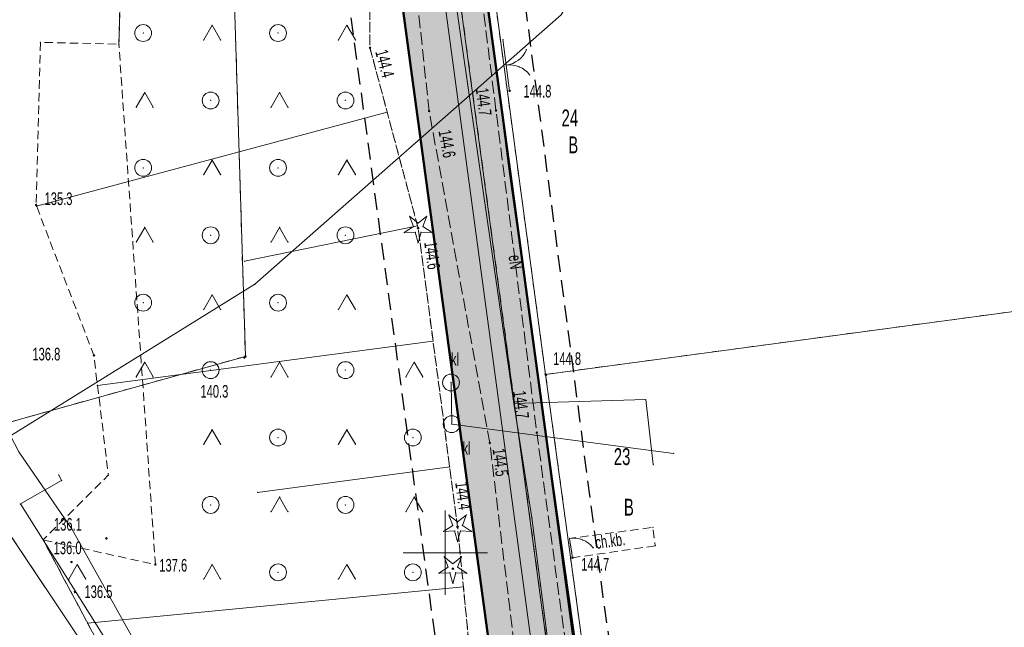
# Model space of a CAD drawing. Extents: x 6456700 to 6518119, y 5963420 to 5980059.
# Tile 231 of 256: x 6512444 to 6512502, y 5966445 to 5966481. Entities that reach past the tile are written whole.
import ezdxf
from ezdxf.enums import TextEntityAlignment as Align

# ---------------------------------------------------------------- set-up
doc = ezdxf.new("R2010")
doc.units = 0
doc.header["$MEASUREMENT"] = 0
for name, pattern in [('L_0_03', [1, 0.5, -0.5]), ('L_0_04', [1.5, 1, -0.5]), ('L_0_52', [1, 0.75, -0.25]), ('L_0_5A', [0.75, 0.5, -0.25])]:
    doc.linetypes.add(name, pattern=pattern)
doc.layers.get('0').update_dxf_attribs({"color": 2, "linetype": 'CONTINUOUS', "lineweight": 5})
for name, color, linetype, lineweight in [('000_Inne__niezydentyfikowane_', 7, 'CONTINUOUS', 18), ('18mm Kreska ciągła', 7, 'CONTINUOUS', 18), ('203_punkt_graniczny', 7, 'CONTINUOUS', 18), ('210_oznaczenie_konturu_uzytku_gruntowego', 96, 'CONTINUOUS', 18), ('211_numer_dzialki_ewidencyjnej', 7, 'CONTINUOUS', 18), ('218_kontur_uzytku_gruntowego', 96, 'L_0_03', 18), ('219_dzialka_ewidencyjna', 7, 'CONTINUOUS', 18), ('50mm Kreska ciągła', 7, 'CONTINUOUS', 50), ('9mm Kreska ciągła', 252, 'CONTINUOUS', 9), ('brama', 7, 'CONTINUOUS', 18), ('chodnik', 7, 'CONTINUOUS', 18), ('chodnik_Atr17', 7, 'CONTINUOUS', 18), ('drzewo_iglaste', 7, 'CONTINUOUS', 18), ('furtka', 7, 'CONTINUOUS', 18), ('jezdnia', 7, 'CONTINUOUS', 18), ('ogrodzenie_trwale', 7, 'CONTINUOUS', 18), ('osadnik__szambo', 7, 'CONTINUOUS', 18), ('osadnik__szambo_Atr17', 7, 'CONTINUOUS', 18), ('pikieta_naturalna', 7, 'CONTINUOUS', 18), ('pikieta_naturalna_Atr2', 7, 'CONTINUOUS', 18), ('przewod_elektroenergetyczny_podziemny', 7, 'CONTINUOUS', 18), ('przewod_elektroenergetyczny_podziemny_Atr1', 7, 'CONTINUOUS', 18), ('przewod_kanalizacyjny', 7, 'CONTINUOUS', 18), ('przewod_telekomunikacyjny_podziemny', 7, 'CONTINUOUS', 18), ('przewod_wodociagowy', 7, 'CONTINUOUS', 18), ('siatka_krzyrzy', 7, 'CONTINUOUS', 18), ('skarpa_nieumocniona', 7, 'CONTINUOUS', 18), ('teren_zalesiony', 7, 'CONTINUOUS', 18), ('Zakres', 7, 'CONTINUOUS', 18)]:
    doc.layers.add(name, color=color, linetype=linetype, lineweight=lineweight)
doc.styles.get("Standard").update_dxf_attribs({"font": 'txt', "width": 0.75})

# ---------------------------------------------------------------- blocks, each defined once
blk = doc.blocks.new('mdcp_nowa')
at = {"layer": '203_punkt_graniczny', "linetype": 'Continuous', "lineweight": 18, "true_color": 0x000000}
for points in [[(6495188.14, 5982911.605, 1), (6495188.14, 5982911.695, 1)], [(6495205.95, 5982910.535, 1), (6495205.95, 5982910.625, 1)]]:
    blk.add_hatch(color=18, dxfattribs=at).paths.add_polyline_path(points)
at = {"layer": 'drzewo_iglaste', "linetype": 'Continuous', "lineweight": 18, "true_color": 0x009900}
for points in [[(6495198.39, 5982919.21, 1), (6495198.39, 5982919.31, 1)], [(6495200.73, 5982901.48, 1), (6495200.73, 5982901.58, 1)], [(6495200.45, 5982899, 1), (6495200.45, 5982899.1, 1)]]:
    blk.add_hatch(color=94, dxfattribs=at).paths.add_polyline_path(points)
at = {"layer": 'pikieta_naturalna', "linetype": 'Continuous', "lineweight": 18, "true_color": 0x000000}
for points in [[(6495195.53, 5982929.915, 1), (6495195.53, 5982930.005, 1)], [(6495203.82, 5982927.365, 1), (6495203.82, 5982927.455, 1)], [(6495199.04, 5982926.165, 1), (6495199.04, 5982926.255, 1)], [(6495203.01, 5982926.195, 1), (6495203.01, 5982926.285, 1)], [(6495175.72, 5982920.585, 1), (6495175.72, 5982920.675, 1)], [(6495198.39, 5982919.215, 1), (6495198.39, 5982919.305, 1)], [(6495179.15, 5982911.665, 1), (6495179.15, 5982911.755, 1)], [(6495188.08, 5982911.535, 1), (6495188.08, 5982911.625, 1)], [(6495205.97, 5982910.505, 1), (6495205.97, 5982910.595, 1)], [(6495205.43, 5982907.085, 1), (6495205.43, 5982907.175, 1)], [(6495202.64, 5982906.465, 1), (6495202.64, 5982906.555, 1)], [(6495200.73, 5982901.485, 1), (6495200.73, 5982901.575, 1)], [(6495179.89, 5982900.805, 1), (6495179.89, 5982900.895, 1)], [(6495177.82, 5982899.405, 1), (6495177.82, 5982899.495, 1)], [(6495182.8, 5982899.255, 1), (6495182.8, 5982899.345, 1)], [(6495207.55, 5982899.655, 1), (6495207.55, 5982899.745, 1)], [(6495178.02, 5982897.625, 1), (6495178.02, 5982897.715, 1)]]:
    blk.add_hatch(color=18, dxfattribs=at).paths.add_polyline_path(points)
at = {"layer": '000_Inne__niezydentyfikowane_', "linetype": 'Continuous', "lineweight": 18, "flags": 128}
for points in [[(6495196.55, 5982926.14), (6495175.74, 5982920.57)], [(6495198.35, 5982919.4), (6495188.09, 5982917.29)], [(6495199.27, 5982912.56), (6495179.36, 5982909.93)], [(6495200.26, 5982905.09), (6495188.86, 5982903.58)], [(6495201.07, 5982897.98), (6495178.78, 5982895.81)]]:
    blk.add_lwpolyline(points, dxfattribs=at)
at = {"layer": '000_Inne__niezydentyfikowane_'}
for p in [(6495196.55, 5982926.14), (6495175.74, 5982920.57), (6495198.35, 5982919.4), (6495188.09, 5982917.29), (6495199.27, 5982912.56), (6495179.36, 5982909.93), (6495200.26, 5982905.09), (6495188.86, 5982903.58), (6495201.07, 5982897.98), (6495178.78, 5982895.81)]:
    blk.add_point(p, dxfattribs=at)
at = {"layer": '203_punkt_graniczny', "color": 7, "linetype": 'Continuous', "lineweight": 18}
for centre in [(6495188.14, 5982911.65), (6495205.95, 5982910.58)]:
    blk.add_circle(centre, 0.045, dxfattribs=at)
at = {"layer": '203_punkt_graniczny'}
for p in [(6495188.14, 5982911.65), (6495205.95, 5982910.58)]:
    blk.add_point(p, dxfattribs=at)
at = {"layer": '218_kontur_uzytku_gruntowego', "lineweight": 18, "flags": 128}
for points in [[(6495187.06, 5982946.56), (6495188.14, 5982911.65)], [(6495212.64, 5982845.49), (6495199.25, 5982944.91)], [(6495202.95, 5982932.81), (6495205.95, 5982910.58)], [(6495185.12, 5982884.67), (6495155.57, 5982928.91)], [(6495205.95, 5982910.58), (6495245.79, 5982915.94)], [(6495188.14, 5982911.65), (6495171.79, 5982907.09)], [(6495205.95, 5982910.58), (6495208.99, 5982888.33)]]:
    blk.add_lwpolyline(points, dxfattribs=at)
at = {"layer": '218_kontur_uzytku_gruntowego'}
for p in [(6495188.14, 5982911.65), (6495188.14, 5982911.65), (6495205.95, 5982910.58), (6495205.95, 5982910.58), (6495205.95, 5982910.58), (6495205.95, 5982910.58), (6495205.95, 5982910.58), (6495205.95, 5982910.58)]:
    blk.add_point(p, dxfattribs=at)
at = {"layer": '219_dzialka_ewidencyjna', "color": 3, "linetype": 'Continuous', "lineweight": 18, "flags": 128}
for points in [[(6495188.14, 5982911.65), (6495187.06, 5982946.56)], [(6495212.64, 5982845.49), (6495199.25, 5982944.91)], [(6495202.95, 5982932.81), (6495205.95, 5982910.58)], [(6495155.57, 5982928.91), (6495185.12, 5982884.67)], [(6495205.95, 5982910.58), (6495245.79, 5982915.94)], [(6495171.79, 5982907.09), (6495188.14, 5982911.65)], [(6495205.95, 5982910.58), (6495208.99, 5982888.33)]]:
    blk.add_lwpolyline(points, dxfattribs=at)
at = {"layer": '219_dzialka_ewidencyjna', "color": 3}
for p in [(6495188.14, 5982911.65), (6495188.14, 5982911.65), (6495205.95, 5982910.58), (6495205.95, 5982910.58), (6495205.95, 5982910.58)]:
    blk.add_point(p, dxfattribs=at)
at = {"layer": 'brama', "color": 7, "linetype": 'Continuous', "lineweight": 18, "flags": 128}
blk.add_lwpolyline([(6495203.42, 5982930.45), (6495203.82, 5982927.41)], dxfattribs=at)
at = {"layer": 'brama', "color": 7, "linetype": 'Continuous', "lineweight": 18}
for centre, start, end in [((6495203.424, 5982930.417), 277.496, 337.496), ((6495203.816, 5982927.443), 37.496, 97.496)]:
    blk.add_arc(centre, 1.5, start, end, dxfattribs=at)
at = {"layer": 'brama'}
for p in [(6495203.42, 5982930.45), (6495204.81, 5982929.843), (6495204.337, 5982929.227), (6495203.62, 5982928.93), (6495203.62, 5982928.93), (6495204.39, 5982928.829), (6495205.006, 5982928.356), (6495203.82, 5982927.41)]:
    blk.add_point(p, dxfattribs=at)
at = {"layer": 'chodnik', "color": 7, "linetype": 'L_0_5A', "lineweight": 18, "flags": 128}
blk.add_lwpolyline([(6495212.46, 5982900.41), (6495207.55, 5982899.7), (6495207.38, 5982900.85), (6495212.32, 5982901.5)], close=True, dxfattribs=at)
at = {"layer": 'chodnik'}
for p in [(6495212.32, 5982901.5), (6495207.38, 5982900.85), (6495212.46, 5982900.41), (6495207.55, 5982899.7)]:
    blk.add_point(p, dxfattribs=at)
at = {"layer": 'drzewo_iglaste', "color": 94, "linetype": 'Continuous', "lineweight": 13, "flags": 128}
for points in [[(6495198.107, 5982919.353), (6495197.878, 5982919.966)], [(6495197.878, 5982919.966), (6495198.39, 5982919.559)], [(6495198.39, 5982919.559), (6495198.902, 5982919.966)], [(6495198.902, 5982919.966), (6495198.673, 5982919.353)], [(6495197.562, 5982918.992), (6495198.107, 5982919.353)], [(6495198.673, 5982919.353), (6495199.218, 5982918.992)], [(6495198.215, 5982919.02), (6495197.562, 5982918.992)], [(6495198.39, 5982918.39), (6495198.215, 5982919.02)], [(6495198.565, 5982919.02), (6495198.39, 5982918.39)], [(6495199.218, 5982918.992), (6495198.565, 5982919.02)], [(6495200.218, 5982902.236), (6495200.73, 5982901.829)], [(6495200.447, 5982901.623), (6495200.218, 5982902.236)], [(6495200.73, 5982901.829), (6495201.242, 5982902.236)], [(6495201.242, 5982902.236), (6495201.013, 5982901.623)], [(6495199.902, 5982901.262), (6495200.447, 5982901.623)], [(6495200.555, 5982901.29), (6495199.902, 5982901.262)], [(6495200.73, 5982900.66), (6495200.555, 5982901.29)], [(6495200.905, 5982901.29), (6495200.73, 5982900.66)], [(6495201.558, 5982901.262), (6495200.905, 5982901.29)], [(6495201.013, 5982901.623), (6495201.558, 5982901.262)], [(6495199.938, 5982899.756), (6495200.45, 5982899.349)], [(6495200.167, 5982899.143), (6495199.938, 5982899.756)], [(6495200.45, 5982899.349), (6495200.962, 5982899.756)], [(6495200.962, 5982899.756), (6495200.733, 5982899.143)], [(6495199.622, 5982898.782), (6495200.167, 5982899.143)], [(6495200.275, 5982898.81), (6495199.622, 5982898.782)], [(6495200.45, 5982898.18), (6495200.275, 5982898.81)], [(6495200.625, 5982898.81), (6495200.45, 5982898.18)], [(6495201.278, 5982898.782), (6495200.625, 5982898.81)], [(6495200.733, 5982899.143), (6495201.278, 5982898.782)]]:
    blk.add_lwpolyline(points, dxfattribs=at)
at = {"layer": 'drzewo_iglaste', "color": 94, "linetype": 'Continuous', "lineweight": 18}
for centre in [(6495198.39, 5982919.26), (6495200.73, 5982901.53), (6495200.45, 5982899.05)]:
    blk.add_circle(centre, 0.05, dxfattribs=at)
at = {"layer": 'drzewo_iglaste'}
for p in [(6495197.878, 5982919.966), (6495197.878, 5982919.966), (6495198.902, 5982919.966), (6495198.902, 5982919.966), (6495198.107, 5982919.353), (6495198.107, 5982919.353), (6495198.39, 5982919.559), (6495198.39, 5982919.559), (6495198.39, 5982919.26), (6495198.673, 5982919.353), (6495198.673, 5982919.353), (6495197.562, 5982918.992), (6495197.562, 5982918.992), (6495198.215, 5982919.02), (6495198.215, 5982919.02), (6495198.565, 5982919.02), (6495198.565, 5982919.02), (6495199.218, 5982918.992), (6495199.218, 5982918.992), (6495198.39, 5982918.39), (6495198.39, 5982918.39), (6495200.218, 5982902.236), (6495200.218, 5982902.236), (6495201.242, 5982902.236), (6495201.242, 5982902.236), (6495200.73, 5982901.829), (6495200.73, 5982901.829), (6495199.902, 5982901.262), (6495199.902, 5982901.262), (6495200.447, 5982901.623), (6495200.447, 5982901.623), (6495200.555, 5982901.29), (6495200.555, 5982901.29), (6495200.73, 5982901.53), (6495200.905, 5982901.29), (6495200.905, 5982901.29), (6495201.013, 5982901.623), (6495201.013, 5982901.623), (6495201.558, 5982901.262), (6495201.558, 5982901.262), (6495200.73, 5982900.66), (6495200.73, 5982900.66), (6495199.938, 5982899.756), (6495199.938, 5982899.756), (6495200.45, 5982899.349), (6495200.45, 5982899.349), (6495200.962, 5982899.756), (6495200.962, 5982899.756), (6495199.622, 5982898.782), (6495199.622, 5982898.782), (6495200.167, 5982899.143), (6495200.167, 5982899.143), (6495200.275, 5982898.81), (6495200.275, 5982898.81), (6495200.45, 5982899.05), (6495200.625, 5982898.81), (6495200.625, 5982898.81), (6495200.733, 5982899.143), (6495200.733, 5982899.143), (6495201.278, 5982898.782), (6495201.278, 5982898.782), (6495200.45, 5982898.18), (6495200.45, 5982898.18)]:
    blk.add_point(p, dxfattribs=at)
at = {"layer": 'furtka', "color": 7, "linetype": 'Continuous', "lineweight": 18, "flags": 128}
blk.add_lwpolyline([(6495207.38, 5982900.85), (6495207.55, 5982899.7)], dxfattribs=at)
at = {"layer": 'furtka', "color": 7, "linetype": 'Continuous', "lineweight": 18}
blk.add_arc((6495207.6, 5982899.366), 1.5, 38.409, 98.409, dxfattribs=at)
at = {"layer": 'furtka'}
for p in [(6495207.38, 5982900.85), (6495207.381, 5982900.85), (6495208.152, 5982900.761), (6495208.776, 5982900.298), (6495207.55, 5982899.7)]:
    blk.add_point(p, dxfattribs=at)
at = {"layer": 'jezdnia', "color": 7, "linetype": 'L_0_52', "lineweight": 18, "flags": 128}
blk.add_lwpolyline([(6495195.83, 5982978.97), (6495200.77, 5982990.52), (6495203.76, 5983005.28), (6495200.35, 5983025.82), (6495193.24, 5983036.29), (6495189.14, 5983049.6), (6495185.12, 5983067.8), (6495183.17, 5983077.08), (6495178.19, 5983089.73), (6495174.64, 5983098.86), (6495168.43, 5983115.09), (6495161.55, 5983133.83), (6495154.76, 5983147.58), (6495144.33, 5983166.27), (6495135.54, 5983182.13), (6495131.43, 5983212.99), (6495131.68, 5983233.26), (6495131.46, 5983243.99), (6495128.32, 5983280.81), (6495127.29, 5983298.52), (6495124.19, 5983336.19), (6495123.5, 5983344), (6495121.28, 5983367.92), (6495119.64, 5983396.13), (6495116.73, 5983412.76), (6495117.19, 5983441.35), (6495116.43, 5983457.42), (6495115.48, 5983476.53), (6495115.11, 5983482.62), (6495112.3, 5983484.4), (6495091.45, 5983481.81), (6495091.37, 5983484.19), (6495109.96, 5983486.92), (6495113.25, 5983490.41), (6495113.24, 5983503.43), (6495112.69, 5983521.82), (6495113.13, 5983545.8), (6495113.51, 5983566.95), (6495116.02, 5983585), (6495118.4, 5983609.28), (6495123.42, 5983650.06), (6495131.2, 5983686.54), (6495140.07, 5983719.72), (6495146.41, 5983753.33), (6495149.05, 5983763.24), (6495154.18, 5983776.85), (6495160.67, 5983784.68), (6495175.29, 5983798.4), (6495197.26, 5983816.17), (6495217.4, 5983831.86), (6495238.65, 5983846.53), (6495263.72, 5983869.02), (6495276.39, 5983884.8), (6495285.32, 5983901), (6495289.2, 5983910.41), (6495292.89, 5983924.2), (6495294.78, 5983930.12), (6495299.2, 5983944.93), (6495304.61, 5983964.52), (6495307.5, 5983979.46), (6495307.59, 5983992.22), (6495306.46, 5984009.09), (6495305.69, 5984028.3), (6495305.67, 5984038.17), (6495300.99, 5984057.07), (6495297.28, 5984082.3), (6495291.79, 5984107.54), (6495288.36, 5984130.45), (6495280.64, 5984151.56), (6495274.64, 5984171.22), (6495270.98, 5984181.26), (6495273.99, 5984181.03), (6495276.87, 5984171.8), (6495283.5, 5984152.14), (6495291.35, 5984131.82), (6495294.78, 5984110.77), (6495299.68, 5984081.31), (6495303.27, 5984060.79), (6495332.62, 5984062.58), (6495350.78, 5984065.69), (6495352.73, 5984070.57), (6495357.63, 5984062.1), (6495352.37, 5984062.87), (6495334.16, 5984059.86), (6495303.89, 5984056.79), (6495307.64, 5984045.46), (6495309.06, 5984037.47), (6495310.62, 5984029.01), (6495312.95, 5983997.49), (6495310.44, 5983991.82), (6495310.09, 5983979.31), (6495307.08, 5983963.82), (6495301.68, 5983944.67), (6495295.97, 5983923.79), (6495292.77, 5983913.71), (6495290.13, 5983906.38), (6495284.32, 5983893.37), (6495278.05, 5983883.04), (6495264.46, 5983865.44), (6495239.09, 5983842.69), (6495219.23, 5983829.73), (6495216.93, 5983819.97), (6495223.58, 5983813.84), (6495228.16, 5983809.41), (6495224.21, 5983807.55), (6495214.94, 5983813.05), (6495207.87, 5983817.5), (6495201.24, 5983815.27), (6495178.34, 5983796.41), (6495165.6, 5983786.15), (6495159.73, 5983777.73), (6495154.77, 5983771.17), (6495151.16, 5983759.97), (6495150.26, 5983749.93), (6495142.6, 5983719.51), (6495134.42, 5983684.95), (6495127.4, 5983650.76), (6495120.08, 5983602.2), (6495117.42, 5983578.29), (6495115.94, 5983567.9), (6495115.38, 5983544.13), (6495115.07, 5983520.98), (6495115.65, 5983504.52), (6495116.24, 5983490.91), (6495120.25, 5983487.29), (6495126.33, 5983487.84), (6495143.65, 5983489.58), (6495144.46, 5983486.94), (6495127.88, 5983485.15), (6495121.64, 5983482.36), (6495118.37, 5983476.22), (6495119.55, 5983458.22), (6495119.45, 5983441.1), (6495120.18, 5983413.18), (6495121.99, 5983405.13), (6495126.07, 5983403.29), (6495130.48, 5983403.23), (6495129.73, 5983399.77), (6495124.35, 5983396.96), (6495123.73, 5983368.04), (6495126.63, 5983336.2), (6495129.59, 5983298.85), (6495131.1, 5983280.79), (6495133, 5983262.8), (6495134.25, 5983243.51), (6495134.8, 5983233.03), (6495133.67, 5983213.6), (6495138.07, 5983181.73), (6495146.27, 5983167.62), (6495157.18, 5983147.99), (6495163.68, 5983134.39), (6495170.96, 5983115.51), (6495175.46, 5983104.48), (6495181.17, 5983100.74), (6495199.93, 5983101.55), (6495199.17, 5983099.07), (6495182.34, 5983097.53), (6495180.35, 5983094.32), (6495185.39, 5983081.2), (6495192.07, 5983052.44), (6495195.58, 5983038.04), (6495198.53, 5983033.23), (6495203.76, 5983025.83), (6495206.13, 5983003.89), (6495202.54, 5982989.27), (6495201.18, 5982984.38), (6495199.22, 5982977.33), (6495199.31, 5982965.37), (6495200.17, 5982948.62), (6495203.01, 5982926.24), (6495205.43, 5982907.13), (6495210.02, 5982873.53), (6495214.31, 5982847.66), (6495217.75, 5982836.69), (6495222.16, 5982822), (6495228.36, 5982806.97), (6495230.37, 5982804.25), (6495235.28, 5982800.03), (6495240.12, 5982797.03), (6495226.36, 5982801.25), (6495225.42, 5982799.59), (6495224.16, 5982791.52), (6495222.71, 5982778.54), (6495222.21, 5982760.62), (6495221.26, 5982748.78), (6495217.72, 5982722.5), (6495220.89, 5982699.43), (6495222.63, 5982688.01), (6495226.82, 5982681.43), (6495232.44, 5982678.09), (6495238.57, 5982677.74), (6495238.58, 5982674.2), (6495234.94, 5982674.18), (6495222.7, 5982675.95), (6495211.13, 5982675.67), (6495203.44, 5982672.24), (6495190.56, 5982660.85), (6495183.64, 5982651.87), (6495180.18, 5982645.51), (6495176.56, 5982638.14), (6495173.06, 5982629.9), (6495169.79, 5982622.28), (6495168.95, 5982621.1), (6495167.1, 5982622.09), (6495169.54, 5982629.99), (6495175.88, 5982643.52), (6495181.21, 5982652.88), (6495188.25, 5982661.9), (6495200.25, 5982673.34), (6495211.64, 5982680.53), (6495218.14, 5982692.06), (6495218.39, 5982699.72), (6495215.1, 5982723.62), (6495216.08, 5982729.8), (6495218.41, 5982743.49), (6495220.09, 5982761.04), (6495220.41, 5982779.3), (6495221.74, 5982791.03), (6495222.5, 5982799.07), (6495220.92, 5982803.86), (6495210.51, 5982812.59), (6495206.38, 5982817.94), (6495202.5, 5982823.86), (6495197.41, 5982834.99), (6495191.07, 5982840.79), (6495178.96, 5982851.25), (6495180.72, 5982852.83), (6495192.33, 5982842.82), (6495193.9, 5982841.49), (6495196.29, 5982839.47), (6495200.7, 5982838.43), (6495206.86, 5982825.62), (6495210.11, 5982820.87), (6495214.26, 5982814.71), (6495221.36, 5982809.09), (6495224.36, 5982806.84), (6495223.38, 5982810.9), (6495218.5, 5982823.84), (6495214.57, 5982836.22), (6495211.53, 5982847.15), (6495206.8, 5982872.08), (6495202.64, 5982906.51), (6495199.04, 5982926.21), (6495196.67, 5982948.55), (6495195.68, 5982964.58)], close=True, dxfattribs=at)
at = {"layer": 'jezdnia'}
for p in [(6495199.04, 5982926.21), (6495203.01, 5982926.24), (6495205.43, 5982907.13), (6495202.64, 5982906.51)]:
    blk.add_point(p, dxfattribs=at)
at = {"layer": 'ogrodzenie_trwale'}
for p in [(6495203.42, 5982930.45), (6495203.82, 5982927.41), (6495205.97, 5982910.55), (6495205.97, 5982910.55), (6495207.38, 5982900.85), (6495207.55, 5982899.7)]:
    blk.add_point(p, dxfattribs=at)
at = {"layer": 'osadnik__szambo', "color": 34, "linetype": 'Continuous', "lineweight": 18}
for centre in [(6495200.34, 5982910.1), (6495200.38, 5982907.63)]:
    blk.add_circle(centre, 0.5, dxfattribs=at)
at = {"layer": 'osadnik__szambo'}
for p in [(6495200.34, 5982910.1), (6495200.38, 5982907.63)]:
    blk.add_point(p, dxfattribs=at)
at = {"layer": 'pikieta_naturalna', "color": 7, "linetype": 'Continuous', "lineweight": 18}
for centre in [(6495195.53, 5982929.96), (6495203.82, 5982927.41), (6495199.04, 5982926.21), (6495203.01, 5982926.24), (6495175.72, 5982920.63), (6495198.39, 5982919.26), (6495179.15, 5982911.71), (6495188.08, 5982911.58), (6495205.97, 5982910.55), (6495205.43, 5982907.13), (6495202.64, 5982906.51), (6495200.73, 5982901.53), (6495179.89, 5982900.85), (6495177.82, 5982899.45), (6495182.8, 5982899.3), (6495207.55, 5982899.7), (6495178.02, 5982897.67)]:
    blk.add_circle(centre, 0.045, dxfattribs=at)
at = {"layer": 'pikieta_naturalna'}
for p in [(6495195.53, 5982929.96), (6495203.82, 5982927.41), (6495199.04, 5982926.21), (6495203.01, 5982926.24), (6495175.72, 5982920.63), (6495198.39, 5982919.26), (6495179.15, 5982911.71), (6495188.08, 5982911.58), (6495205.97, 5982910.55), (6495205.43, 5982907.13), (6495202.64, 5982906.51), (6495200.73, 5982901.53), (6495179.89, 5982900.85), (6495177.82, 5982899.45), (6495207.55, 5982899.7), (6495182.8, 5982899.3), (6495178.02, 5982897.67)]:
    blk.add_point(p, dxfattribs=at)
at = {"layer": 'przewod_elektroenergetyczny_podziemny', "color": 1, "linetype": 'Continuous', "lineweight": 18, "flags": 128}
for points in [[(6495203.56, 5982884.85), (6495208.65, 5982888.13), (6495203.82, 5982922.48), (6495201.14, 5982943.1)], [(6495211.15, 5982939.2), (6495206.88, 5982931.92), (6495188.7, 5982915.93), (6495167.93, 5982903.05)]]:
    blk.add_lwpolyline(points, dxfattribs=at)
at = {"layer": 'przewod_elektroenergetyczny_podziemny'}
for p in [(6495203.82, 5982922.48), (6495188.7, 5982915.93)]:
    blk.add_point(p, dxfattribs=at)
at = {"layer": 'przewod_kanalizacyjny', "color": 34, "linetype": 'Continuous', "lineweight": 18, "flags": 128}
for points in [[(6495200.34, 5982910.1), (6495200.38, 5982907.63), (6495213.55, 5982905.89)], [(6495218.25, 5982812.87), (6495202.85, 5982833.36), (6495189.48, 5982881.05), (6495181.35, 5982892.47), (6495174.79, 5982902.9), (6495177.23, 5982904.28), (6495177.06, 5982904.62)]]:
    blk.add_lwpolyline(points, dxfattribs=at)
at = {"layer": 'przewod_kanalizacyjny'}
for p in [(6495200.34, 5982910.1), (6495200.38, 5982907.63), (6495213.55, 5982905.89), (6495177.06, 5982904.62), (6495177.23, 5982904.28), (6495174.79, 5982902.9)]:
    blk.add_point(p, dxfattribs=at)
at = {"layer": 'przewod_telekomunikacyjny_podziemny', "color": 30, "linetype": 'Continuous', "lineweight": 18, "flags": 128}
for points in [[(6495207.3, 5982942.09), (6495201.69, 5982938.91), (6495200.16, 5982935.95), (6495204.07, 5982908.86), (6495205.14, 5982902.07), (6495207.9, 5982880.71), (6495210.95, 5982857.53), (6495212.87, 5982847.53), (6495218.63, 5982828.31), (6495225.77, 5982809.32), (6495232.28, 5982798.81)], [(6495204.07, 5982908.86), (6495211.9, 5982909.09), (6495212.34, 5982905.23)]]:
    blk.add_lwpolyline(points, dxfattribs=at)
at = {"layer": 'przewod_telekomunikacyjny_podziemny'}
for p in [(6495204.07, 5982908.86), (6495204.07, 5982908.86), (6495211.9, 5982909.09), (6495212.34, 5982905.23), (6495205.14, 5982902.07)]:
    blk.add_point(p, dxfattribs=at)
at = {"layer": 'przewod_wodociagowy', "color": 5, "linetype": 'Continuous', "lineweight": 18, "flags": 128}
blk.add_lwpolyline([(6495173.9, 5982907.55), (6495174.02, 5982907.3), (6495174.43, 5982906.49), (6495174.7, 5982905.99), (6495177.85, 5982901.38), (6495181.96, 5982894.03), (6495190.94, 5982881.04), (6495201.92, 5982841.65), (6495204.3, 5982833.94), (6495217.34, 5982813.54)], dxfattribs=at)
at = {"layer": 'przewod_wodociagowy'}
blk.add_point((6495177.85, 5982901.38), dxfattribs=at)
at = {"layer": 'siatka_krzyrzy', "linetype": 'Continuous', "lineweight": 18, "flags": 128}
for points in [[(6495200, 5982897.5), (6495200, 5982902.5)], [(6495197.5, 5982900), (6495202.5, 5982900)]]:
    blk.add_lwpolyline(points, dxfattribs=at)
at = {"layer": 'skarpa_nieumocniona', "color": 7, "linetype": 'L_0_5A', "lineweight": 18, "flags": 128}
blk.add_lwpolyline([(6495217.65, 5982814.39), (6495212.8, 5982822.34), (6495206.86, 5982825.62), (6495200.7, 5982838.43), (6495195.46, 5982859.44), (6495192.63, 5982871.32), (6495188.85, 5982881.97), (6495183.52, 5982886.94), (6495176.14, 5982900.76), (6495180, 5982904.6), (6495179.15, 5982911.71), (6495175.72, 5982920.63), (6495175.98, 5982930.29), (6495180.63, 5982930.17), (6495180.83, 5982936.86), (6495177.45, 5982936.98), (6495177.48, 5982938.07), (6495176.61, 5982948.59), (6495174.13, 5982984.91), (6495177.26, 5983009.97), (6495168.41, 5983061.47), (6495162.99, 5983082.43), (6495163.97, 5983097.34), (6495159.47, 5983111.58), (6495154.72, 5983137.09), (6495143.3, 5983161.31), (6495133.93, 5983178.05), (6495127.78, 5983190.6), (6495121.74, 5983201), (6495109.97, 5983223.74), (6495115.06, 5983236.61), (6495123.33, 5983219.43), (6495128.48, 5983200.73), (6495134.02, 5983183.5), (6495140.69, 5983170.38), (6495148.28, 5983157.89), (6495159.34, 5983136.7), (6495163.67, 5983127.48), (6495166.42, 5983114.5), (6495172.48, 5983096.4), (6495178.19, 5983089.73), (6495183.17, 5983077.08), (6495185.12, 5983067.8), (6495189.14, 5983049.6), (6495193.24, 5983036.29), (6495194.86, 5983019.23), (6495194.22, 5983005.35), (6495194.46, 5982985.14), (6495193.02, 5982977.78), (6495193.03, 5982974.24), (6495193.09, 5982968.66), (6495193.64, 5982959.29), (6495195.49, 5982946.34), (6495195.53, 5982929.96), (6495198.39, 5982919.26), (6495200.73, 5982901.53), (6495201.7, 5982891.53), (6495206.08, 5982861.3), (6495209.07, 5982851.75), (6495212.1, 5982842.39), (6495218.5, 5982823.84), (6495223.38, 5982810.9), (6495221.36, 5982809.09)], close=True, dxfattribs=at)
at = {"layer": 'skarpa_nieumocniona'}
for p in [(6495175.98, 5982930.29), (6495175.98, 5982930.29), (6495180.63, 5982930.17), (6495180.63, 5982930.17), (6495195.53, 5982929.96), (6495195.53, 5982929.96), (6495175.72, 5982920.63), (6495175.72, 5982920.63), (6495198.39, 5982919.26), (6495198.39, 5982919.26), (6495179.15, 5982911.71), (6495179.15, 5982911.71), (6495180, 5982904.6), (6495180, 5982904.6), (6495200.73, 5982901.53), (6495200.73, 5982901.53), (6495176.14, 5982900.76), (6495176.14, 5982900.76)]:
    blk.add_point(p, dxfattribs=at)
at = {"layer": 'teren_zalesiony', "color": 7, "linetype": 'L_0_5A', "lineweight": 18, "flags": 128}
blk.add_lwpolyline([(6495177.26, 5983009.97), (6495168.41, 5983061.47), (6495162.99, 5983082.43), (6495163.97, 5983097.34), (6495172.48, 5983096.4), (6495178.19, 5983089.73), (6495183.17, 5983077.08), (6495185.12, 5983067.8), (6495189.14, 5983049.6), (6495193.24, 5983036.29), (6495194.86, 5983019.23), (6495194.22, 5983005.35), (6495194.46, 5982985.14), (6495193.02, 5982977.78), (6495193.03, 5982974.24), (6495193.09, 5982968.66), (6495193.64, 5982959.29), (6495195.49, 5982946.34), (6495195.53, 5982929.96), (6495198.39, 5982919.26), (6495200.73, 5982901.53), (6495201.7, 5982891.53), (6495206.08, 5982861.3), (6495209.07, 5982851.75), (6495195.46, 5982859.44), (6495192.63, 5982871.32), (6495188.85, 5982881.97), (6495183.52, 5982886.94), (6495176.14, 5982900.76), (6495182.8, 5982899.3), (6495180.63, 5982930.17), (6495180.83, 5982936.86), (6495174.13, 5982984.91)], close=True, dxfattribs=at)
at = {"layer": 'teren_zalesiony', "color": 7, "linetype": 'Continuous', "lineweight": 18, "flags": 128}
for points in [[(6495185.663, 5982930.433), (6495186.163, 5982931.299)], [(6495186.163, 5982931.299), (6495186.663, 5982930.433)], [(6495193.663, 5982930.433), (6495194.163, 5982931.299)], [(6495194.163, 5982931.299), (6495194.663, 5982930.433)], [(6495181.663, 5982926.433), (6495182.163, 5982927.299)], [(6495182.163, 5982927.299), (6495182.663, 5982926.433)], [(6495189.663, 5982926.433), (6495190.163, 5982927.299)], [(6495190.163, 5982927.299), (6495190.663, 5982926.433)], [(6495185.663, 5982922.433), (6495186.163, 5982923.299)], [(6495186.163, 5982923.299), (6495186.663, 5982922.433)], [(6495193.663, 5982922.433), (6495194.163, 5982923.299)], [(6495194.163, 5982923.299), (6495194.663, 5982922.433)], [(6495181.663, 5982918.433), (6495182.163, 5982919.299)], [(6495182.163, 5982919.299), (6495182.663, 5982918.433)], [(6495189.663, 5982918.433), (6495190.163, 5982919.299)], [(6495190.163, 5982919.299), (6495190.663, 5982918.433)], [(6495185.663, 5982914.433), (6495186.163, 5982915.299)], [(6495186.163, 5982915.299), (6495186.663, 5982914.433)], [(6495193.663, 5982914.433), (6495194.163, 5982915.299)], [(6495194.163, 5982915.299), (6495194.663, 5982914.433)], [(6495181.663, 5982910.433), (6495182.163, 5982911.299)], [(6495182.163, 5982911.299), (6495182.663, 5982910.433)], [(6495189.663, 5982910.433), (6495190.163, 5982911.299)], [(6495190.163, 5982911.299), (6495190.663, 5982910.433)], [(6495197.663, 5982910.433), (6495198.163, 5982911.299)], [(6495198.163, 5982911.299), (6495198.663, 5982910.433)], [(6495185.663, 5982906.433), (6495186.163, 5982907.299)], [(6495186.163, 5982907.299), (6495186.663, 5982906.433)], [(6495193.663, 5982906.433), (6495194.163, 5982907.299)], [(6495194.163, 5982907.299), (6495194.663, 5982906.433)], [(6495189.663, 5982902.433), (6495190.163, 5982903.299)], [(6495190.163, 5982903.299), (6495190.663, 5982902.433)], [(6495197.663, 5982902.433), (6495198.163, 5982903.299)], [(6495198.163, 5982903.299), (6495198.663, 5982902.433)], [(6495177.663, 5982898.433), (6495178.163, 5982899.299)], [(6495178.163, 5982899.299), (6495178.663, 5982898.433)], [(6495185.663, 5982898.433), (6495186.163, 5982899.299)], [(6495186.163, 5982899.299), (6495186.663, 5982898.433)], [(6495193.663, 5982898.433), (6495194.163, 5982899.299)], [(6495194.163, 5982899.299), (6495194.663, 5982898.433)]]:
    blk.add_lwpolyline(points, dxfattribs=at)
at = {"layer": 'teren_zalesiony', "color": 7, "linetype": 'Continuous', "lineweight": 18}
for centre in [(6495182.076, 5982930.836), (6495190.076, 5982930.836), (6495186.076, 5982926.836), (6495194.076, 5982926.836), (6495182.076, 5982922.836), (6495190.076, 5982922.836), (6495186.076, 5982918.836), (6495194.076, 5982918.836), (6495182.076, 5982914.836), (6495190.076, 5982914.836), (6495186.076, 5982910.836), (6495194.076, 5982910.836), (6495190.076, 5982906.836), (6495198.076, 5982906.836), (6495186.076, 5982902.836), (6495194.076, 5982902.836), (6495190.076, 5982898.836), (6495198.076, 5982898.836)]:
    blk.add_circle(centre, 0.5, dxfattribs=at)
at = {"layer": 'teren_zalesiony'}
for p in [(6495186.163, 5982931.299), (6495186.163, 5982931.299), (6495194.163, 5982931.299), (6495194.163, 5982931.299), (6495182.076, 5982930.836), (6495185.663, 5982930.433), (6495186.663, 5982930.433), (6495190.076, 5982930.836), (6495193.663, 5982930.433), (6495194.663, 5982930.433), (6495180.63, 5982930.17), (6495195.53, 5982929.96), (6495182.163, 5982927.299), (6495182.163, 5982927.299), (6495186.076, 5982926.836), (6495190.163, 5982927.299), (6495190.163, 5982927.299), (6495194.076, 5982926.836), (6495181.663, 5982926.433), (6495182.663, 5982926.433), (6495189.663, 5982926.433), (6495190.663, 5982926.433), (6495186.163, 5982923.299), (6495186.163, 5982923.299), (6495194.163, 5982923.299), (6495194.163, 5982923.299), (6495182.076, 5982922.836), (6495190.076, 5982922.836), (6495185.663, 5982922.433), (6495186.663, 5982922.433), (6495193.663, 5982922.433), (6495194.663, 5982922.433), (6495182.163, 5982919.299), (6495182.163, 5982919.299), (6495190.163, 5982919.299), (6495190.163, 5982919.299), (6495198.39, 5982919.26), (6495186.076, 5982918.836), (6495194.076, 5982918.836), (6495181.663, 5982918.433), (6495182.663, 5982918.433), (6495189.663, 5982918.433), (6495190.663, 5982918.433), (6495186.163, 5982915.299), (6495186.163, 5982915.299), (6495194.163, 5982915.299), (6495194.163, 5982915.299), (6495182.076, 5982914.836), (6495190.076, 5982914.836), (6495185.663, 5982914.433), (6495186.663, 5982914.433), (6495193.663, 5982914.433), (6495194.663, 5982914.433), (6495182.163, 5982911.299), (6495182.163, 5982911.299), (6495190.163, 5982911.299), (6495190.163, 5982911.299), (6495198.163, 5982911.299), (6495198.163, 5982911.299), (6495181.663, 5982910.433), (6495182.663, 5982910.433), (6495186.076, 5982910.836), (6495189.663, 5982910.433), (6495190.663, 5982910.433), (6495194.076, 5982910.836), (6495197.663, 5982910.433), (6495198.663, 5982910.433), (6495186.163, 5982907.299), (6495186.163, 5982907.299), (6495194.163, 5982907.299), (6495194.163, 5982907.299), (6495185.663, 5982906.433), (6495186.663, 5982906.433), (6495190.076, 5982906.836), (6495193.663, 5982906.433), (6495194.663, 5982906.433), (6495198.076, 5982906.836), (6495186.076, 5982902.836), (6495190.163, 5982903.299), (6495190.163, 5982903.299), (6495194.076, 5982902.836), (6495198.163, 5982903.299), (6495198.163, 5982903.299), (6495189.663, 5982902.433), (6495190.663, 5982902.433), (6495197.663, 5982902.433), (6495198.663, 5982902.433), (6495200.73, 5982901.53), (6495176.14, 5982900.76), (6495178.163, 5982899.299), (6495178.163, 5982899.299), (6495182.8, 5982899.3), (6495186.163, 5982899.299), (6495186.163, 5982899.299), (6495190.076, 5982898.836), (6495194.163, 5982899.299), (6495194.163, 5982899.299), (6495198.076, 5982898.836), (6495177.663, 5982898.433), (6495178.663, 5982898.433), (6495185.663, 5982898.433), (6495186.663, 5982898.433), (6495193.663, 5982898.433), (6495194.663, 5982898.433)]:
    blk.add_point(p, dxfattribs=at)
at = {"layer": 'Zakres', "linetype": 'L_0_04', "lineweight": 25, "flags": 128}
blk.add_lwpolyline([(6495113.77, 5985050.22), (6495121.12, 5984877.07), (6495125.76, 5984757.87), (6495129.89, 5984649.81), (6495141.08, 5984611.3), (6495145.77, 5984544.53), (6495147.36, 5984487.27), (6495157.22, 5984392.07), (6495162.95, 5984387.45), (6495180.24, 5984384.16), (6495229.5, 5984386.61), (6495251.65, 5984373.41), (6495258.77, 5984357.12), (6495255.44, 5984330.44), (6495250.77, 5984304.39), (6495252.21, 5984282.78), (6495255.46, 5984256.45), (6495254.94, 5984238.25), (6495266.4, 5984211), (6495277.24, 5984182.33), (6495294.2, 5984133.19), (6495300.94, 5984095.37), (6495313.24, 5984037.69), (6495317.44, 5983978.18), (6495300.35, 5983922.18), (6495282.35, 5983883.38), (6495266.21, 5983862.23), (6495242.03, 5983839.67), (6495211.11, 5983816.86), (6495158.26, 5983772.66), (6495130.6, 5983651.16), (6495116.31, 5983543.43), (6495129.51, 5983346.73), (6495134.58, 5983264.71), (6495139.64, 5983186.97), (6495193.25, 5983077.94), (6495199.2, 5983041.97), (6495206.23, 5983026), (6495208.96, 5983004.88), (6495202.27, 5982979.48), (6495202.42, 5982950.13), (6495209.35, 5982897.38), (6495215.97, 5982850.34), (6495228.6, 5982809.97), (6495226.85, 5982778.82), (6495225.04, 5982750.56), (6495220.26, 5982723.37), (6495226.54, 5982679.97), (6495206.06, 5982669.48), (6495192.68, 5982657.71), (6495184.57, 5982648.65), (6495174.78, 5982624.58), (6495164.23, 5982604.61), (6495150.7, 5982588.3), (6495137.69, 5982582.43), (6495118.26, 5982573.75), (6495100.35, 5982558.42), (6495090.36, 5982544.99), (6495075.87, 5982519.06), (6495060.83, 5982499.68), (6495049.41, 5982485.49), (6495035.07, 5982459.7), (6495006.7, 5982406.64), (6494980.89, 5982351.84), (6494944.35, 5982293.29), (6494925.72, 5982250.11), (6494905.2, 5982190.37), (6494898.43, 5982153.5), (6494879.51, 5982063.89), (6494864.14, 5981992.66), (6494816.93, 5981768.61), (6494777.79, 5981577.7), (6494739.84, 5981394.72), (6494718.65, 5981297.89), (6494716.45, 5981237.31), (6494738.62, 5981208.21), (6494776.48, 5981173.06), (6494817.16, 5981137.44), (6494847.63, 5981109.8), (6494877.39, 5981077.08), (6494912.75, 5981030.55), (6494916.06, 5981014.71), (6494903.86, 5980957.01), (6494916.13, 5980953.51), (6494892.32, 5980927.59), (6494850.7, 5980858.8), (6494806.81, 5980779.89), (6494785.1, 5980753.49), (6494715.22, 5980723.29), (6494679.96, 5980686.78), (6494651.35, 5980651.29), (6494549.14, 5980683.24), (6494511.84, 5980659.66), (6494443.61, 5980630.33), (6494428.78, 5980598.6), (6494431.58, 5980579.46), (6494420.56, 5980549.76), (6494416.45, 5980528.2), (6494403.86, 5980507.16), (6494388.89, 5980482.96), (6494365.32, 5980407.99), (6494335.67, 5980315.15), (6494332.29, 5980297.41), (6494335.1, 5980278.18), (6494347.25, 5980254.84), (6494336.79, 5980250.09), (6494300.04, 5980271.34), (6494320.8, 5980301.43), (6494336.81, 5980349.17), (6494344.85, 5980380.92), (6494360.85, 5980437.13), (6494374.18, 5980476.38), (6494386.14, 5980498.84), (6494403.02, 5980528.52), (6494411.33, 5980563.19), (6494420.84, 5980586.25), (6494420.25, 5980601.11), (6494434.95, 5980635.94), (6494446.75, 5980644.99), (6494465.77, 5980647.27), (6494513.02, 5980669.46), (6494507.85, 5980679.68), (6494547.89, 5980705.83), (6494570.06, 5980691.34), (6494636.17, 5980669.05), (6494706.14, 5980756.86), (6494742.78, 5980772.58), (6494798.53, 5980814.27), (6494826.12, 5980867.97), (6494849.57, 5980908.6), (6494845.35, 5980942.01), (6494853.94, 5980970.83), (6494891.08, 5980960.54), (6494890.11, 5980965.73), (6494903.94, 5981025.69), (6494869.98, 5981070.3), (6494770.97, 5981160.58), (6494728.18, 5981200.64), (6494706.13, 5981229.56), (6494707.94, 5981299.75), (6494728.84, 5981398.1), (6494767.06, 5981580.19), (6494806.17, 5981770.55), (6494854.36, 5981994.76), (6494869.73, 5982065.97), (6494888.61, 5982155.44), (6494891.67, 5982173.95), (6494895.82, 5982197.45), (6494916.38, 5982253.72), (6494935.47, 5982297.95), (6494954.97, 5982331.67), (6494972.09, 5982356.64), (6494997.76, 5982411.14), (6495026.29, 5982464.48), (6495041.09, 5982491.09), (6495052.99, 5982505.88), (6495067.51, 5982524.6), (6495081.94, 5982550.43), (6495092.99, 5982565.28), (6495112.86, 5982582.29), (6495133.59, 5982591.55), (6495144.48, 5982596.46), (6495155.87, 5982610.19), (6495165.7, 5982628.8), (6495175.96, 5982654.03), (6495185.62, 5982664.83), (6495200.4, 5982677.82), (6495212.49, 5982688.04), (6495209.64, 5982723.43), (6495215.22, 5982750.57), (6495216.87, 5982779.54), (6495218.31, 5982809.31), (6495206.86, 5982847.92), (6495199.44, 5982894.74), (6495192.11, 5982948.71), (6495190.16, 5982979.24), (6495183.47, 5983075.16), (6495129.79, 5983184.34), (6495124.6, 5983264.07), (6495119.53, 5983346.09), (6495106.27, 5983543.75), (6495120.74, 5983652.9), (6495148.75, 5983779.42), (6495204.15, 5983826.04), (6495273.41, 5983889.36), (6495288.53, 5983927.42), (6495300.83, 5983964.69), (6495303.91, 5983980.14), (6495301.32, 5984039.55), (6495291.1, 5984093.63), (6495284.5, 5984130.67), (6495267.84, 5984178.93), (6495257.12, 5984207.3), (6495244.96, 5984236.19), (6495244.79, 5984255.42), (6495242.25, 5984281.97), (6495240.71, 5984304.95), (6495245.55, 5984331.94), (6495248.51, 5984355.64), (6495243.77, 5984366.47), (6495226.98, 5984376.47), (6495179.54, 5984374.12), (6495158.61, 5984378.09), (6495147.7, 5984386.91), (6495137.38, 5984486.61), (6495135.78, 5984544.04), (6495131.18, 5984609.54), (6495119.95, 5984648.2), (6495115.76, 5984757.49), (6495111.12, 5984876.67), (6495103.73, 5985050.93), (6495109.36, 5985081.73), (6495120.41, 5985085.88)], close=True, dxfattribs=at)
at = {"layer": 'Zakres'}
blk.add_point((6495209.35, 5982897.38), dxfattribs=at)
at = {"layer": '210_oznaczenie_konturu_uzytku_gruntowego', "lineweight": 20, "width": 0.66}
for p in [(6495207.3, 5982924.7), (6495210.6, 5982903.2)]:
    blk.add_text('B', height=1, dxfattribs=at).set_placement(p, align=Align.TOP_LEFT)
at = {"layer": '211_numer_dzialki_ewidencyjnej', "color": 7, "lineweight": 20, "width": 0.66}
for s, p in [('24', (6495206.9, 5982926.3)), ('23', (6495210, 5982906.2))]:
    blk.add_text(s, height=1, dxfattribs=at).set_placement(p, align=Align.TOP_LEFT)
at = {"layer": 'chodnik_Atr17', "color": 7, "lineweight": 15, "width": 0.66}
blk.add_text('ch.kb.', height=0.75, rotation=7.5, dxfattribs=at).set_placement((6495208.862, 5982900.964), align=Align.TOP_LEFT)
at = {"layer": 'osadnik__szambo_Atr17', "color": 34, "lineweight": 15, "width": 0.66}
for p in [(6495200.339, 5982911.85), (6495201.019, 5982906.56)]:
    blk.add_text('kl', height=0.75, dxfattribs=at).set_placement(p, align=Align.TOP_LEFT)
at = {"layer": 'pikieta_naturalna_Atr2', "color": 7, "lineweight": 15, "width": 0.66}
for s, rotation, p in [('144.4', 285, (6495196.56, 5982929.92)), ('144.7', 277.2, (6495202.55, 5982927.62)), ('144.6', 280.4, (6495200.33, 5982925.15)), ('144.6', 277.5, (6495199.49, 5982918.51)), ('144.7', 277.2, (6495204.77, 5982909.65)), ('144.5', 276.9, (6495203.55, 5982906.23)), ('144.4', 277.5, (6495201.33, 5982904.25))]:
    blk.add_text(s, height=0.75, rotation=rotation, dxfattribs=at).set_placement(p, align=Align.TOP_LEFT)
for s, p in [('144.8', (6495204.64, 5982927.76)), ('135.3', (6495176.22, 5982921.38)), ('136.8', (6495175.5, 5982912.16)), ('144.8', (6495206.4, 5982911.89)), ('140.3', (6495185.47, 5982909.95)), ('136.1', (6495176.78, 5982902.06)), ('136.0', (6495176.76, 5982900.66)), ('137.6', (6495183.03, 5982899.63)), ('144.7', (6495208.07, 5982899.69)), ('136.5', (6495178.59, 5982898.06))]:
    blk.add_text(s, height=0.75, dxfattribs=at).set_placement(p, align=Align.TOP_LEFT)
at = {"layer": 'przewod_elektroenergetyczny_podziemny_Atr1', "color": 1, "lineweight": 15, "width": 0.66}
blk.add_text('eN', height=0.75, rotation=278, dxfattribs=at).set_placement((6495204.49, 5982917.72), align=Align.TOP_LEFT)

msp = doc.modelspace()

# ---------------------------------------------------------------- block references
at = {"linetype": 'ByBlock'}
msp.add_blockref('mdcp_nowa', (17268.786, -16450.998), dxfattribs=at)

# ---------------------------------------------------------------- next in the draw order: hatches: boundary and pattern name
at = {"layer": '9mm Kreska ciągła'}
h = msp.add_hatch(dxfattribs=at)
h.set_pattern_fill('SAND_AND_LIME', color=4, scale=0.1)
h.set_pattern_definition([(37.5, (6512460.46478, 5966356.95414), (-0.00680328, 0.20809697), [0, -0.16416, 0, -0.1836, 0, -0.1755]), (7.5, (6512460.46478, 5966356.95414), (0.1911359, 0.30479178), [0, -0.08856, 0, -0.14796, 0, -0.0567]), (-32.5, (6512460.33194, 5966356.95414), (0.33632732, 0.00061118), [0, -0.054, 0, -0.1944, 0, -0.2538]), (-42.5, (6512460.33194, 5966356.95414), (0.32466167, 0.09478896), [0, -0.027, 0, -0.12744, 0, -0.1458])])
h.paths.add_polyline_path([(6512465.434, 5966557.916), (6512460.465, 5966557.361), (6512463.1, 5966531.766, -0.016151), (6512463.542, 5966525.485), (6512464.713, 5966494.68, 0.024197), (6512465.164, 5966489.476), (6512477.819, 5966396.138, 0.038394), (6512478.753, 5966391.79), (6512487.619, 5966361.89), (6512494.298, 5966356.954), (6512483.546, 5966393.211, -0.038394), (6512482.774, 5966396.81), (6512470.118, 5966490.148, -0.024197), (6512469.71, 5966494.87), (6512468.539, 5966525.675, 0.016151), (6512468.074, 5966532.278), (6512465.438, 5966557.873), (6512465.434, 5966557.916)])

# ---------------------------------------------------------------- next in the draw order: linework, layer by layer
at = {"layer": '18mm Kreska ciągła', "color": 4, "ltscale": 0.1}
msp.add_line((6512480.296, 5966396.474), (6512467.641, 5966489.812), dxfattribs=at)
at = {"layer": '50mm Kreska ciągła', "color": 5, "ltscale": 0.1}
msp.add_lwpolyline([(6512465.434, 5966557.916), (6512460.465, 5966557.361), (6512463.1, 5966531.766, -0.016151), (6512463.542, 5966525.485), (6512464.713, 5966494.68, 0.024197), (6512465.164, 5966489.476), (6512477.819, 5966396.138, 0.038394), (6512478.753, 5966391.79), (6512487.619, 5966361.89), (6512494.298, 5966356.954), (6512483.546, 5966393.211, -0.038394), (6512482.774, 5966396.81), (6512470.118, 5966490.148, -0.024197), (6512469.71, 5966494.87), (6512468.539, 5966525.675, 0.016151), (6512468.074, 5966532.278), (6512465.438, 5966557.873)], format="xyb", dxfattribs=at)

doc.saveas('drawing.dxf')
